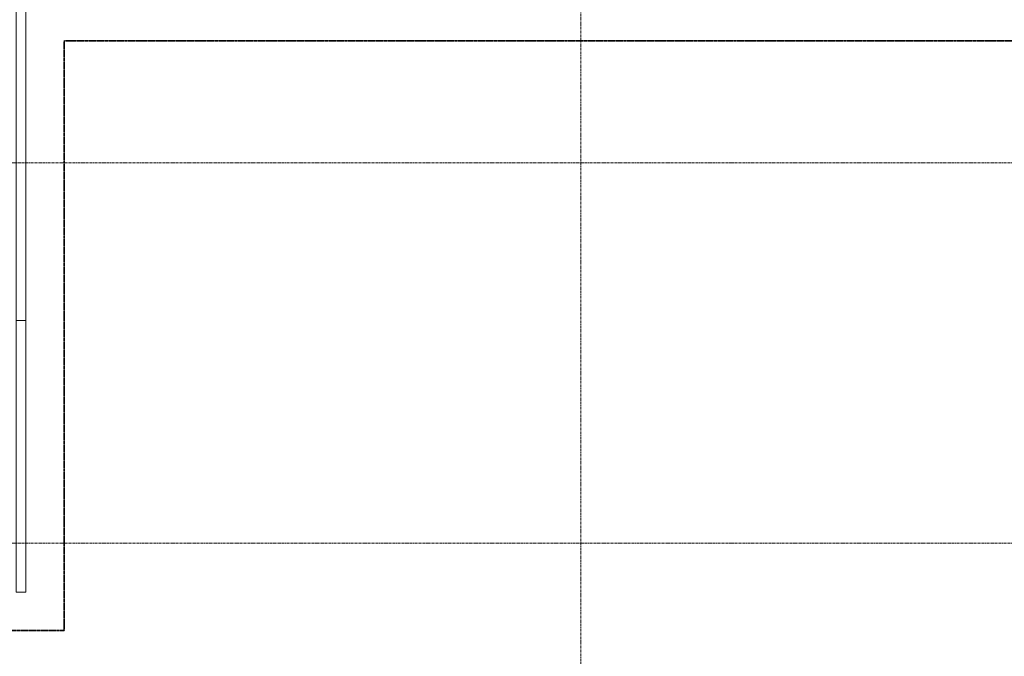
# Model space of a CAD drawing. Header units: millimetres. Extents: x -57350 to 14871, y -25411 to 16830.
# Tile 47 of 66: x -13606 to -8478, y -17249 to -13935. Entities that reach past the tile are written whole.
import ezdxf

# ---------------------------------------------------------------- set-up
doc = ezdxf.new("R2010")
doc.units = ezdxf.units.MM
doc.linetypes.add('__FK_przerywana', pattern=[3.2004, 1.6002, -1.6002])
doc.linetypes.add('Linia siatki', pattern=[22.225, 12.7, -3.175, 3.175, -3.175])
doc.layers.add('A-DETL', color=7, linetype='Continuous', lineweight=5, true_color=0x00a600)
doc.layers.add('A-FLOR-HRAL', color=7, linetype='Continuous', lineweight=5)
doc.layers.add('S-GRID', color=7, linetype='Continuous', lineweight=5)

# ---------------------------------------------------------------- blocks, each defined once
blk = doc.blocks.new('Typ poręczy górnej - Górna poręcz_wewnętrzny_-1535603-RZUT PIĘTRA I')
at = {"layer": 'A-FLOR-HRAL', "color": 253, "true_color": 0xaaaaaa}
for p, q in [((-16093.4, -13684.8), (-16093.4, -13734.8)), ((-16093.4, -13684.8), (-13573.8, -13684.8)), ((-13573.8, -13684.8), (-13573.8, -15500.9)), ((-16093.4, -13734.8), (-13623.8, -13734.8)), ((-13623.8, -13734.8), (-13623.8, -15500.9)), ((-13623.8, -15500.9), (-13623.8, -16914.4)), ((-13623.8, -15500.9), (-13573.8, -15500.9)), ((-13573.8, -15500.9), (-13573.8, -16914.4)), ((-13623.8, -16914.4), (-13573.8, -16914.4))]:
    blk.add_line(p, q, dxfattribs=at)

msp = doc.modelspace()

# ---------------------------------------------------------------- linework, layer by layer
at = {"layer": 'A-DETL', "color": 6, "linetype": '__FK_przerywana', "lineweight": 35, "true_color": 0xff00ff}
for p, q in [((-4503.41602, -14044.40745), (-13373.81602, -14044.40745)), ((-13373.81602, -14044.40745), (-13373.81602, -17114.40745)), ((-13373.81602, -17114.40745), (-27293.01602, -17114.40745))]:
    msp.add_line(p, q, dxfattribs=at)
at = {"layer": 'S-GRID', "linetype": 'Linia siatki'}
for p, q in [((-10683.41602, 10521.57226), (-10683.41602, -21375.48764)), ((-55866.74056, -14680.40745), (1287.74041, -14680.40745)), ((-55866.74056, -16659.40745), (1287.74041, -16659.40745))]:
    msp.add_line(p, q, dxfattribs=at)

# ---------------------------------------------------------------- block references
at = {"layer": 'A-FLOR-HRAL', "color": 253, "true_color": 0xaaaaaa}
msp.add_blockref('Typ poręczy górnej - Górna poręcz_wewnętrzny_-1535603-RZUT PIĘTRA I', (0, 0), dxfattribs=at)

doc.saveas('drawing.dxf')
